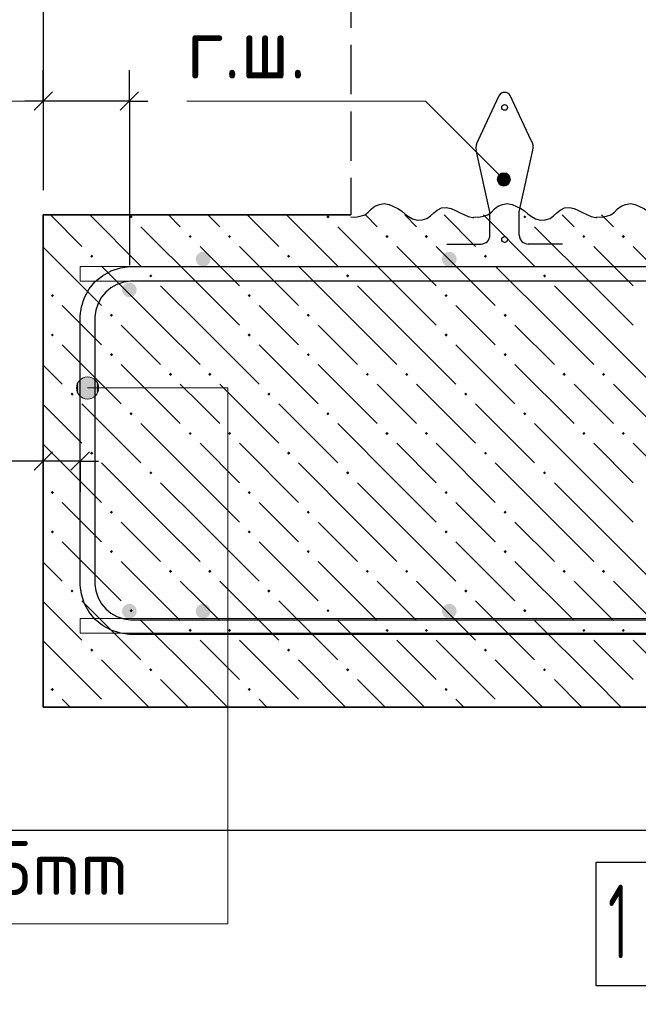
# Model space of a CAD drawing. Header units: millimetres. Extents: x 0 to 42000, y 0 to 29700.
# Tile 9 of 18: x 7200 to 9715, y 21838 to 25838. Entities that reach past the tile are written whole.
import ezdxf

# ---------------------------------------------------------------- set-up
doc = ezdxf.new("R2010")
doc.units = ezdxf.units.MM
doc.linetypes.add('______2', pattern=[270, 200, -70])
for name, color, linetype, lineweight in [('Standard', 7, 'Continuous', 25), ('ЖБ Плита Фундамента верхний уровень', 7, 'Continuous', 35), ('ЖБ Стена верхний уровень', 7, 'Continuous', 35), ('Обрамление П-обр. равн.', 52, 'Continuous', 25), ('Позиционная метка номер позиции', 7, 'Continuous', 13), ('Примечания_1', 7, 'Continuous', 13), ('Фоновоя арматура Х1', 52, 'Continuous', 25)]:
    doc.layers.add(name, color=color, linetype=linetype, lineweight=lineweight)
doc.layers.add('Размерная выноска', color=7, linetype='Continuous')
doc.styles.add('ISOCPEUR', font='txt')

msp = doc.modelspace()

# ---------------------------------------------------------------- hatches: boundary and pattern name
at = {"layer": 'Standard', "linetype": 'Continuous', "lineweight": 13, "transparency": 33554687}
for points in [[(9142.1, 25195.9), (9161.2, 25215), (9148.9, 25208.1)], [(9161.2, 25215), (9142.1, 25195.9), (9142.1, 25182.1)], [(9161.2, 25215), (9142.1, 25182.1), (9174.9, 25215)], [(9174.9, 25215), (9142.1, 25182.1), (9148.9, 25169.9)], [(9174.9, 25215), (9148.9, 25169.9), (9187.1, 25208.1)], [(9187.1, 25208.1), (9148.9, 25169.9), (9161.2, 25163.1)], [(9187.1, 25208.1), (9161.2, 25163.1), (9194, 25195.9)], [(9194, 25195.9), (9161.2, 25163.1), (9174.9, 25163.1)], [(9194, 25195.9), (9174.9, 25163.1), (9194, 25182.1)], [(9194, 25182.1), (9174.9, 25163.1), (9187.1, 25169.9)]]:
    msp.add_hatch(color=7, dxfattribs=at).paths.add_polyline_path(points)
at = {"layer": 'ЖБ Плита Фундамента верхний уровень', "linetype": 'Continuous', "lineweight": 18, "transparency": 33554687}
for points in [[(7646.8, 25036.9), (7653.3, 25043.4), (7659.8, 25036.9), (7653.3, 25030.4)], [(8446.8, 25036.9), (8453.3, 25043.4), (8459.8, 25036.9), (8453.3, 25030.4)], [(9246.8, 25036.9), (9253.3, 25043.4), (9259.8, 25036.9), (9253.3, 25030.4)], [(7886.8, 24956.9), (7893.3, 24963.4), (7899.8, 24956.9), (7893.3, 24950.4)], [(8046.8, 24956.9), (8053.3, 24963.4), (8059.8, 24956.9), (8053.3, 24950.4)], [(8686.8, 24956.9), (8693.3, 24963.4), (8699.8, 24956.9), (8693.3, 24950.4)], [(8846.8, 24956.9), (8853.3, 24963.4), (8859.8, 24956.9), (8853.3, 24950.4)], [(9486.8, 24956.9), (9493.3, 24963.4), (9499.8, 24956.9), (9493.3, 24950.4)], [(9646.8, 24956.9), (9653.3, 24963.4), (9659.8, 24956.9), (9653.3, 24950.4)], [(7486.8, 24876.9), (7493.3, 24883.4), (7499.8, 24876.9), (7493.3, 24870.4)], [(8286.8, 24876.9), (8293.3, 24883.4), (8299.8, 24876.9), (8293.3, 24870.4)], [(9086.8, 24876.9), (9093.3, 24883.4), (9099.8, 24876.9), (9093.3, 24870.4)], [(7726.8, 24796.9), (7733.3, 24803.4), (7739.8, 24796.9), (7733.3, 24790.4)], [(8526.8, 24796.9), (8533.3, 24803.4), (8539.8, 24796.9), (8533.3, 24790.4)], [(9326.8, 24796.9), (9333.3, 24803.4), (9339.8, 24796.9), (9333.3, 24790.4)], [(7326.8, 24716.9), (7333.3, 24723.4), (7339.8, 24716.9), (7333.3, 24710.4)], [(8126.8, 24716.9), (8133.3, 24723.4), (8139.8, 24716.9), (8133.3, 24710.4)], [(8926.8, 24716.9), (8933.3, 24723.4), (8939.8, 24716.9), (8933.3, 24710.4)], [(7566.8, 24636.9), (7573.3, 24643.4), (7579.8, 24636.9), (7573.3, 24630.4)], [(8366.8, 24636.9), (8373.3, 24643.4), (8379.8, 24636.9), (8373.3, 24630.4)], [(9166.8, 24636.9), (9173.3, 24643.4), (9179.8, 24636.9), (9173.3, 24630.4)], [(7326.8, 24556.9), (7333.3, 24563.4), (7339.8, 24556.9), (7333.3, 24550.4)], [(8126.8, 24556.9), (8133.3, 24563.4), (8139.8, 24556.9), (8133.3, 24550.4)], [(8926.8, 24556.9), (8933.3, 24563.4), (8939.8, 24556.9), (8933.3, 24550.4)], [(7566.8, 24476.9), (7573.3, 24483.4), (7579.8, 24476.9), (7573.3, 24470.4)], [(8366.8, 24476.9), (8373.3, 24483.4), (8379.8, 24476.9), (8373.3, 24470.4)], [(9166.8, 24476.9), (9173.3, 24483.4), (9179.8, 24476.9), (9173.3, 24470.4)], [(7806.8, 24396.9), (7813.3, 24403.4), (7819.8, 24396.9), (7813.3, 24390.4)], [(7966.8, 24396.9), (7973.3, 24403.4), (7979.8, 24396.9), (7973.3, 24390.4)], [(8606.8, 24396.9), (8613.3, 24403.4), (8619.8, 24396.9), (8613.3, 24390.4)], [(8766.8, 24396.9), (8773.3, 24403.4), (8779.8, 24396.9), (8773.3, 24390.4)], [(9406.8, 24396.9), (9413.3, 24403.4), (9419.8, 24396.9), (9413.3, 24390.4)], [(9566.8, 24396.9), (9573.3, 24403.4), (9579.8, 24396.9), (9573.3, 24390.4)], [(7406.8, 24316.9), (7413.3, 24323.4), (7419.8, 24316.9), (7413.3, 24310.4)], [(8206.8, 24316.9), (8213.3, 24323.4), (8219.8, 24316.9), (8213.3, 24310.4)], [(9006.8, 24316.9), (9013.3, 24323.4), (9019.8, 24316.9), (9013.3, 24310.4)], [(7646.8, 24236.9), (7653.3, 24243.4), (7659.8, 24236.9), (7653.3, 24230.4)], [(8446.8, 24236.9), (8453.3, 24243.4), (8459.8, 24236.9), (8453.3, 24230.4)], [(9246.8, 24236.9), (9253.3, 24243.4), (9259.8, 24236.9), (9253.3, 24230.4)], [(7886.8, 24156.9), (7893.3, 24163.4), (7899.8, 24156.9), (7893.3, 24150.4)], [(8046.8, 24156.9), (8053.3, 24163.4), (8059.8, 24156.9), (8053.3, 24150.4)], [(8686.8, 24156.9), (8693.3, 24163.4), (8699.8, 24156.9), (8693.3, 24150.4)], [(8846.8, 24156.9), (8853.3, 24163.4), (8859.8, 24156.9), (8853.3, 24150.4)], [(9486.8, 24156.9), (9493.3, 24163.4), (9499.8, 24156.9), (9493.3, 24150.4)], [(9646.8, 24156.9), (9653.3, 24163.4), (9659.8, 24156.9), (9653.3, 24150.4)], [(7486.8, 24076.9), (7493.3, 24083.4), (7499.8, 24076.9), (7493.3, 24070.4)], [(8286.8, 24076.9), (8293.3, 24083.4), (8299.8, 24076.9), (8293.3, 24070.4)], [(9086.8, 24076.9), (9093.3, 24083.4), (9099.8, 24076.9), (9093.3, 24070.4)], [(7726.8, 23996.9), (7733.3, 24003.4), (7739.8, 23996.9), (7733.3, 23990.4)], [(8526.8, 23996.9), (8533.3, 24003.4), (8539.8, 23996.9), (8533.3, 23990.4)], [(9326.8, 23996.9), (9333.3, 24003.4), (9339.8, 23996.9), (9333.3, 23990.4)], [(7326.8, 23916.9), (7333.3, 23923.4), (7339.8, 23916.9), (7333.3, 23910.4)], [(8126.8, 23916.9), (8133.3, 23923.4), (8139.8, 23916.9), (8133.3, 23910.4)], [(8926.8, 23916.9), (8933.3, 23923.4), (8939.8, 23916.9), (8933.3, 23910.4)], [(7566.8, 23836.9), (7573.3, 23843.4), (7579.8, 23836.9), (7573.3, 23830.4)], [(8366.8, 23836.9), (8373.3, 23843.4), (8379.8, 23836.9), (8373.3, 23830.4)], [(9166.8, 23836.9), (9173.3, 23843.4), (9179.8, 23836.9), (9173.3, 23830.4)], [(7326.8, 23756.9), (7333.3, 23763.4), (7339.8, 23756.9), (7333.3, 23750.4)], [(8126.8, 23756.9), (8133.3, 23763.4), (8139.8, 23756.9), (8133.3, 23750.4)], [(8926.8, 23756.9), (8933.3, 23763.4), (8939.8, 23756.9), (8933.3, 23750.4)], [(7566.8, 23676.9), (7573.3, 23683.4), (7579.8, 23676.9), (7573.3, 23670.4)], [(8366.8, 23676.9), (8373.3, 23683.4), (8379.8, 23676.9), (8373.3, 23670.4)], [(9166.8, 23676.9), (9173.3, 23683.4), (9179.8, 23676.9), (9173.3, 23670.4)], [(7806.8, 23596.9), (7813.3, 23603.4), (7819.8, 23596.9), (7813.3, 23590.4)], [(7966.8, 23596.9), (7973.3, 23603.4), (7979.8, 23596.9), (7973.3, 23590.4)], [(8606.8, 23596.9), (8613.3, 23603.4), (8619.8, 23596.9), (8613.3, 23590.4)], [(8766.8, 23596.9), (8773.3, 23603.4), (8779.8, 23596.9), (8773.3, 23590.4)], [(9406.8, 23596.9), (9413.3, 23603.4), (9419.8, 23596.9), (9413.3, 23590.4)], [(9566.8, 23596.9), (9573.3, 23603.4), (9579.8, 23596.9), (9573.3, 23590.4)], [(7406.8, 23516.9), (7413.3, 23523.4), (7419.8, 23516.9), (7413.3, 23510.4)], [(8206.8, 23516.9), (8213.3, 23523.4), (8219.8, 23516.9), (8213.3, 23510.4)], [(9006.8, 23516.9), (9013.3, 23523.4), (9019.8, 23516.9), (9013.3, 23510.4)], [(7646.8, 23436.9), (7653.3, 23443.4), (7659.8, 23436.9), (7653.3, 23430.4)], [(8446.8, 23436.9), (8453.3, 23443.4), (8459.8, 23436.9), (8453.3, 23430.4)], [(9246.8, 23436.9), (9253.3, 23443.4), (9259.8, 23436.9), (9253.3, 23430.4)], [(7886.8, 23356.9), (7893.3, 23363.4), (7899.8, 23356.9), (7893.3, 23350.4)], [(8046.8, 23356.9), (8053.3, 23363.4), (8059.8, 23356.9), (8053.3, 23350.4)], [(8686.8, 23356.9), (8693.3, 23363.4), (8699.8, 23356.9), (8693.3, 23350.4)], [(8846.8, 23356.9), (8853.3, 23363.4), (8859.8, 23356.9), (8853.3, 23350.4)], [(9486.8, 23356.9), (9493.3, 23363.4), (9499.8, 23356.9), (9493.3, 23350.4)], [(9646.8, 23356.9), (9653.3, 23363.4), (9659.8, 23356.9), (9653.3, 23350.4)], [(7486.8, 23276.9), (7493.3, 23283.4), (7499.8, 23276.9), (7493.3, 23270.4)], [(8286.8, 23276.9), (8293.3, 23283.4), (8299.8, 23276.9), (8293.3, 23270.4)], [(9086.8, 23276.9), (9093.3, 23283.4), (9099.8, 23276.9), (9093.3, 23270.4)], [(7726.8, 23196.9), (7733.3, 23203.4), (7739.8, 23196.9), (7733.3, 23190.4)], [(8526.8, 23196.9), (8533.3, 23203.4), (8539.8, 23196.9), (8533.3, 23190.4)], [(9326.8, 23196.9), (9333.3, 23203.4), (9339.8, 23196.9), (9333.3, 23190.4)], [(7326.8, 23116.9), (7333.3, 23123.4), (7339.8, 23116.9), (7333.3, 23110.4)], [(8126.8, 23116.9), (8133.3, 23123.4), (8139.8, 23116.9), (8133.3, 23110.4)], [(8926.8, 23116.9), (8933.3, 23123.4), (8939.8, 23116.9), (8933.3, 23110.4)]]:
    msp.add_hatch(color=7, dxfattribs=at).paths.add_polyline_path(points, flags=16)
at = {"layer": 'Позиционная метка номер позиции', "linetype": 'Continuous', "lineweight": 13, "transparency": 33554687}
for points in [[(7437.5, 24319.2), (7437.5, 24364.2), (7431.2, 24341.7)], [(7437.5, 24364.2), (7453.7, 24303), (7453.7, 24380.4)], [(7437.5, 24364.2), (7437.5, 24319.2), (7453.7, 24303)], [(7453.7, 24380.4), (7476.2, 24296.7), (7476.2, 24386.7)], [(7453.7, 24380.4), (7453.7, 24303), (7476.2, 24296.7)], [(7476.2, 24386.7), (7476.2, 24296.7), (7498.7, 24303)], [(7476.2, 24386.7), (7498.7, 24303), (7498.7, 24380.4)], [(7498.7, 24380.4), (7498.7, 24303), (7514.9, 24319.2)], [(7498.7, 24380.4), (7514.9, 24319.2), (7514.9, 24364.2)], [(7514.9, 24364.2), (7514.9, 24319.2), (7521.2, 24341.7)]]:
    msp.add_hatch(color=7, dxfattribs=at).paths.add_polyline_path(points)
at = {"layer": 'Фоновоя арматура Х1', "linetype": 'Continuous', "lineweight": 18, "transparency": 33554687}
for points in [[(7976.2, 24865), (7973.9, 24876.5), (7967.4, 24886.2), (7957.7, 24892.7), (7946.2, 24895), (7934.7, 24892.7), (7925, 24886.2), (7918.5, 24876.5), (7916.2, 24865), (7918.5, 24853.5), (7925, 24843.8), (7934.7, 24837.3), (7946.2, 24835), (7957.7, 24837.3), (7967.4, 24843.8), (7973.9, 24853.5)], [(7976.2, 24865), (7973.9, 24876.5), (7967.4, 24886.2), (7957.7, 24892.7), (7946.2, 24895), (7934.7, 24892.7), (7925, 24886.2), (7918.5, 24876.5), (7916.2, 24865), (7918.5, 24853.5), (7925, 24843.8), (7934.7, 24837.3), (7946.2, 24835), (7957.7, 24837.3), (7967.4, 24843.8), (7973.9, 24853.5)], [(8976.2, 24865), (8973.9, 24876.5), (8967.4, 24886.2), (8957.7, 24892.7), (8946.2, 24895), (8934.7, 24892.7), (8925, 24886.2), (8918.5, 24876.5), (8916.2, 24865), (8918.5, 24853.5), (8925, 24843.8), (8934.7, 24837.3), (8946.2, 24835), (8957.7, 24837.3), (8967.4, 24843.8), (8973.9, 24853.5)], [(8976.2, 24865), (8973.9, 24876.5), (8967.4, 24886.2), (8957.7, 24892.7), (8946.2, 24895), (8934.7, 24892.7), (8925, 24886.2), (8918.5, 24876.5), (8916.2, 24865), (8918.5, 24853.5), (8925, 24843.8), (8934.7, 24837.3), (8946.2, 24835), (8957.7, 24837.3), (8967.4, 24843.8), (8973.9, 24853.5)], [(7676.2, 24740), (7673.9, 24751.5), (7667.4, 24761.2), (7657.7, 24767.7), (7646.2, 24770), (7634.7, 24767.7), (7625, 24761.2), (7618.5, 24751.5), (7616.2, 24740), (7618.5, 24728.5), (7625, 24718.8), (7634.7, 24712.3), (7646.2, 24710), (7657.7, 24712.3), (7667.4, 24718.8), (7673.9, 24728.5)], [(7676.2, 24740), (7673.9, 24751.5), (7667.4, 24761.2), (7657.7, 24767.7), (7646.2, 24770), (7634.7, 24767.7), (7625, 24761.2), (7618.5, 24751.5), (7616.2, 24740), (7618.5, 24728.5), (7625, 24718.8), (7634.7, 24712.3), (7646.2, 24710), (7657.7, 24712.3), (7667.4, 24718.8), (7673.9, 24728.5)], [(7676.2, 23435), (7673.9, 23446.5), (7667.4, 23456.2), (7657.7, 23462.7), (7646.2, 23465), (7634.7, 23462.7), (7625, 23456.2), (7618.5, 23446.5), (7616.2, 23435), (7618.5, 23423.5), (7625, 23413.8), (7634.7, 23407.3), (7646.2, 23405), (7657.7, 23407.3), (7667.4, 23413.8), (7673.9, 23423.5)], [(7676.2, 23435), (7673.9, 23446.5), (7667.4, 23456.2), (7657.7, 23462.7), (7646.2, 23465), (7634.7, 23462.7), (7625, 23456.2), (7618.5, 23446.5), (7616.2, 23435), (7618.5, 23423.5), (7625, 23413.8), (7634.7, 23407.3), (7646.2, 23405), (7657.7, 23407.3), (7667.4, 23413.8), (7673.9, 23423.5)], [(7976.2, 23435), (7973.9, 23446.5), (7967.4, 23456.2), (7957.7, 23462.7), (7946.2, 23465), (7934.7, 23462.7), (7925, 23456.2), (7918.5, 23446.5), (7916.2, 23435), (7918.5, 23423.5), (7925, 23413.8), (7934.7, 23407.3), (7946.2, 23405), (7957.7, 23407.3), (7967.4, 23413.8), (7973.9, 23423.5)], [(7976.2, 23435), (7973.9, 23446.5), (7967.4, 23456.2), (7957.7, 23462.7), (7946.2, 23465), (7934.7, 23462.7), (7925, 23456.2), (7918.5, 23446.5), (7916.2, 23435), (7918.5, 23423.5), (7925, 23413.8), (7934.7, 23407.3), (7946.2, 23405), (7957.7, 23407.3), (7967.4, 23413.8), (7973.9, 23423.5)], [(8976.2, 23435), (8973.9, 23446.5), (8967.4, 23456.2), (8957.7, 23462.7), (8946.2, 23465), (8934.7, 23462.7), (8925, 23456.2), (8918.5, 23446.5), (8916.2, 23435), (8918.5, 23423.5), (8925, 23413.8), (8934.7, 23407.3), (8946.2, 23405), (8957.7, 23407.3), (8967.4, 23413.8), (8973.9, 23423.5)], [(8976.2, 23435), (8973.9, 23446.5), (8967.4, 23456.2), (8957.7, 23462.7), (8946.2, 23465), (8934.7, 23462.7), (8925, 23456.2), (8918.5, 23446.5), (8916.2, 23435), (8918.5, 23423.5), (8925, 23413.8), (8934.7, 23407.3), (8946.2, 23405), (8957.7, 23407.3), (8967.4, 23413.8), (8973.9, 23423.5)]]:
    msp.add_hatch(color=7, dxfattribs=at).paths.add_polyline_path(points)

# ---------------------------------------------------------------- linework, layer by layer
at = {"layer": 'Standard', "color": 251, "linetype": 'Continuous', "lineweight": -3, "true_color": 0x656565, "transparency": 33554687}
for p, q in [((7296.2, 27218.6), (7296.2, 25145)), ((7296.2, 25507.2), (7296.2, 25632.2)), ((7646.2, 25507.2), (7646.2, 25632.2)), ((7296.2, 25507.2), (7221.2, 25507.2)), ((7296.2, 25507.2), (7296.2, 25382.2)), ((7296.2, 25507.2), (7296.2, 25145)), ((7646.2, 25507.2), (7296.2, 25507.2)), ((7646.2, 25507.2), (7646.2, 25382.2)), ((7646.2, 25507.2), (7646.2, 24840)), ((7646.2, 25507.2), (7721.2, 25507.2)), ((7296.2, 24045), (7296.2, 24170)), ((7446.2, 24045), (7446.2, 24170)), ((7296.2, 24045), (7296.2, 23920)), ((7446.2, 24045), (7446.2, 23920))]:
    msp.add_line(p, q, dxfattribs=at)
at = {"layer": 'Standard', "color": 251, "linetype": 'Continuous', "lineweight": 25, "true_color": 0x656565, "transparency": 33554687}
for p, q in [((7333.7, 25544.7), (7258.7, 25469.7)), ((7683.7, 25544.7), (7608.7, 25469.7))]:
    msp.add_line(p, q, dxfattribs=at)
at = {"layer": 'Standard', "color": 7, "linetype": 'Continuous', "lineweight": 13, "transparency": 33554687}
for p, q in [((9148.9, 25208.1), (9148.9, 25208.1)), ((9187.1, 25208.1), (9187.1, 25208.1)), ((9148.9, 25169.9), (9148.9, 25169.9)), ((9187.1, 25169.9), (9187.1, 25169.9))]:
    msp.add_line(p, q, dxfattribs=at)
at = {"layer": 'Standard', "color": 7, "linetype": 'Continuous', "lineweight": 25, "transparency": 33554687}
for p, q in [((7333.7, 24082.5), (7258.7, 24007.5)), ((7483.7, 24082.5), (7408.7, 24007.5))]:
    msp.add_line(p, q, dxfattribs=at)
at = {"layer": 'Standard', "color": 7, "linetype": 'Continuous', "lineweight": -3, "transparency": 33554687}
for p, q in [((7296.2, 24045), (7221.2, 24045)), ((7446.2, 24045), (7296.2, 24045)), ((7446.2, 24045), (7521.2, 24045))]:
    msp.add_line(p, q, dxfattribs=at)
at = {"layer": 'Standard', "color": 254, "linetype": 'Continuous', "lineweight": 25, "true_color": 0xc4c4ff, "transparency": 33554687}
msp.add_lwpolyline([(3907.5, 22545), (15594.3, 22545), (15594.3, 27045), (3907.5, 27045), (3907.5, 22545)], dxfattribs=at)
at = {"layer": 'Standard', "color": 7, "linetype": 'Continuous', "lineweight": 13, "transparency": 33554687}
msp.add_lwpolyline([(7879.8, 25507.2), (8849.8, 25507.2), (9168, 25189)], dxfattribs=at)
msp.add_circle((9168, 25189), 27, dxfattribs=at)
at = {"layer": 'ЖБ Плита Фундамента верхний уровень', "color": 7, "linetype": 'Continuous', "lineweight": 35, "transparency": 33554687}
for p, q in [((7296.2, 25045), (7296.2, 23045)), ((8546.2, 25045), (7296.2, 25045)), ((7296.2, 23045), (15094.3, 23045))]:
    msp.add_line(p, q, dxfattribs=at)
at = {"layer": 'ЖБ Плита Фундамента верхний уровень', "color": 254, "linetype": 'Continuous', "lineweight": 18, "transparency": 33554687}
for p, q in [((7325.2, 25045), (7453.3, 24916.9)), ((7485.2, 25045), (7693.3, 24836.9)), ((7805.2, 25045), (7853.3, 24996.9)), ((8013.3, 24996.9), (7965.2, 25045)), ((8125.2, 25045), (8253.3, 24916.9)), ((8285.2, 25045), (8493.3, 24836.9)), ((8605.2, 25045), (8653.3, 24996.9)), ((8813.3, 24996.9), (8765.2, 25045)), ((8925.2, 25045), (9053.3, 24916.9)), ((9085.2, 25045), (9293.3, 24836.9)), ((9405.2, 25045), (9453.3, 24996.9)), ((9613.3, 24996.9), (9565.2, 25045)), ((7933.3, 24756.9), (7693.3, 24996.9)), ((8733.3, 24756.9), (8493.3, 24996.9)), ((9533.3, 24756.9), (9293.3, 24996.9)), ((7296.2, 24914), (7533.3, 24676.9)), ((7933.3, 24916.9), (8093.3, 24756.9)), ((8093.3, 24916.9), (8333.3, 24676.9)), ((8733.3, 24916.9), (8893.3, 24756.9)), ((8893.3, 24916.9), (9133.3, 24676.9)), ((9533.3, 24916.9), (9693.3, 24756.9)), ((9693.3, 24916.9), (9933.3, 24676.9)), ((7773.3, 24596.9), (7533.3, 24836.9)), ((8573.3, 24596.9), (8333.3, 24836.9)), ((9373.3, 24596.9), (9133.3, 24836.9)), ((7773.3, 24756.9), (7933.3, 24596.9)), ((7933.3, 24756.9), (8093.3, 24596.9)), ((8573.3, 24756.9), (8733.3, 24596.9)), ((8733.3, 24756.9), (8893.3, 24596.9)), ((9373.3, 24756.9), (9533.3, 24596.9)), ((9533.3, 24756.9), (9693.3, 24596.9)), ((7453.3, 24596.9), (7373.3, 24676.9)), ((8253.3, 24596.9), (8173.3, 24676.9)), ((9053.3, 24596.9), (8973.3, 24676.9)), ((7533.3, 24516.9), (7453.3, 24596.9)), ((7613.3, 24596.9), (7773.3, 24436.9)), ((7773.3, 24596.9), (7933.3, 24436.9)), ((7933.3, 24596.9), (8173.3, 24356.9)), ((8333.3, 24516.9), (8253.3, 24596.9)), ((8413.3, 24596.9), (8573.3, 24436.9)), ((8573.3, 24596.9), (8733.3, 24436.9)), ((8733.3, 24596.9), (8973.3, 24356.9)), ((9133.3, 24516.9), (9053.3, 24596.9)), ((9213.3, 24596.9), (9373.3, 24436.9)), ((9373.3, 24596.9), (9533.3, 24436.9)), ((9533.3, 24596.9), (9773.3, 24356.9)), ((7373.3, 24516.9), (7613.3, 24276.9)), ((8173.3, 24516.9), (8413.3, 24276.9)), ((8973.3, 24516.9), (9213.3, 24276.9)), ((7296.2, 24434), (7373.3, 24356.9)), ((7613.3, 24436.9), (7853.3, 24196.9)), ((8413.3, 24436.9), (8653.3, 24196.9)), ((9213.3, 24436.9), (9453.3, 24196.9)), ((7933.3, 24276.9), (7853.3, 24356.9)), ((8013.3, 24356.9), (8253.3, 24116.9)), ((8733.3, 24276.9), (8653.3, 24356.9)), ((8813.3, 24356.9), (9053.3, 24116.9)), ((9533.3, 24276.9), (9453.3, 24356.9)), ((9613.3, 24356.9), (9853.3, 24116.9)), ((7296.2, 24274), (7453.3, 24116.9)), ((7453.3, 24276.9), (7693.3, 24036.9)), ((8013.3, 24196.9), (7933.3, 24276.9)), ((8253.3, 24276.9), (8493.3, 24036.9)), ((8813.3, 24196.9), (8733.3, 24276.9)), ((9053.3, 24276.9), (9293.3, 24036.9)), ((9613.3, 24196.9), (9533.3, 24276.9)), ((7933.3, 23956.9), (7693.3, 24196.9)), ((8733.3, 23956.9), (8493.3, 24196.9)), ((9533.3, 23956.9), (9293.3, 24196.9)), ((7296.2, 24114), (7533.3, 23876.9)), ((7933.3, 24116.9), (8093.3, 23956.9)), ((8093.3, 24116.9), (8333.3, 23876.9)), ((8733.3, 24116.9), (8893.3, 23956.9)), ((8893.3, 24116.9), (9133.3, 23876.9)), ((9533.3, 24116.9), (9693.3, 23956.9)), ((9693.3, 24116.9), (9933.3, 23876.9)), ((7773.3, 23796.9), (7533.3, 24036.9)), ((8573.3, 23796.9), (8333.3, 24036.9)), ((9373.3, 23796.9), (9133.3, 24036.9)), ((7773.3, 23956.9), (7933.3, 23796.9)), ((7933.3, 23956.9), (8093.3, 23796.9)), ((8573.3, 23956.9), (8733.3, 23796.9)), ((8733.3, 23956.9), (8893.3, 23796.9)), ((9373.3, 23956.9), (9533.3, 23796.9)), ((9533.3, 23956.9), (9693.3, 23796.9)), ((7453.3, 23796.9), (7373.3, 23876.9)), ((8253.3, 23796.9), (8173.3, 23876.9)), ((9053.3, 23796.9), (8973.3, 23876.9)), ((7533.3, 23716.9), (7453.3, 23796.9)), ((7613.3, 23796.9), (7773.3, 23636.9)), ((7773.3, 23796.9), (7933.3, 23636.9)), ((7933.3, 23796.9), (8173.3, 23556.9)), ((8333.3, 23716.9), (8253.3, 23796.9)), ((8413.3, 23796.9), (8573.3, 23636.9)), ((8573.3, 23796.9), (8733.3, 23636.9)), ((8733.3, 23796.9), (8973.3, 23556.9)), ((9133.3, 23716.9), (9053.3, 23796.9)), ((9213.3, 23796.9), (9373.3, 23636.9)), ((9373.3, 23796.9), (9533.3, 23636.9)), ((9533.3, 23796.9), (9773.3, 23556.9)), ((7373.3, 23716.9), (7613.3, 23476.9)), ((8173.3, 23716.9), (8413.3, 23476.9)), ((8973.3, 23716.9), (9213.3, 23476.9)), ((7296.2, 23634), (7373.3, 23556.9)), ((7613.3, 23636.9), (7853.3, 23396.9)), ((8413.3, 23636.9), (8653.3, 23396.9)), ((9213.3, 23636.9), (9453.3, 23396.9)), ((7933.3, 23476.9), (7853.3, 23556.9)), ((8013.3, 23556.9), (8253.3, 23316.9)), ((8733.3, 23476.9), (8653.3, 23556.9)), ((8813.3, 23556.9), (9053.3, 23316.9)), ((9533.3, 23476.9), (9453.3, 23556.9)), ((9613.3, 23556.9), (9853.3, 23316.9)), ((7296.2, 23474), (7453.3, 23316.9)), ((7453.3, 23476.9), (7693.3, 23236.9)), ((8013.3, 23396.9), (7933.3, 23476.9)), ((8253.3, 23476.9), (8493.3, 23236.9)), ((8813.3, 23396.9), (8733.3, 23476.9)), ((9053.3, 23476.9), (9293.3, 23236.9)), ((9613.3, 23396.9), (9533.3, 23476.9)), ((7933.3, 23156.9), (7693.3, 23396.9)), ((8733.3, 23156.9), (8493.3, 23396.9)), ((9533.3, 23156.9), (9293.3, 23396.9)), ((7296.2, 23314), (7533.3, 23076.9)), ((7933.3, 23316.9), (8093.3, 23156.9)), ((8093.3, 23316.9), (8333.3, 23076.9)), ((8733.3, 23316.9), (8893.3, 23156.9)), ((8893.3, 23316.9), (9133.3, 23076.9)), ((9533.3, 23316.9), (9693.3, 23156.9)), ((9693.3, 23316.9), (9933.3, 23076.9)), ((7725.2, 23045), (7533.3, 23236.9)), ((8525.2, 23045), (8333.3, 23236.9)), ((9325.2, 23045), (9133.3, 23236.9)), ((7773.3, 23156.9), (7885.2, 23045)), ((7933.3, 23156.9), (8045.2, 23045)), ((8573.3, 23156.9), (8685.2, 23045)), ((8733.3, 23156.9), (8845.2, 23045)), ((9373.3, 23156.9), (9485.2, 23045)), ((9533.3, 23156.9), (9645.2, 23045)), ((7405.2, 23045), (7373.3, 23076.9)), ((8205.2, 23045), (8173.3, 23076.9)), ((9005.2, 23045), (8973.3, 23076.9))]:
    msp.add_line(p, q, dxfattribs=at)
at = {"layer": 'ЖБ Стена верхний уровень', "color": 253, "linetype": '______2', "lineweight": 25, "true_color": 0xa0a0a0, "transparency": 33554687}
msp.add_line((8546.2, 26545), (8546.2, 25045), dxfattribs=at)
at = {"layer": 'Обрамление П-обр. равн.', "color": 38, "linetype": 'Continuous', "lineweight": 25, "true_color": 0x5f1e0f, "transparency": 33554687}
for points in [[(10506.2, 23340), (7646.3, 23340), (7609.7, 23345.1), (7571.6, 23357.7), (7536.5, 23377.3), (7507.6, 23401.4), (7483.5, 23430.3), (7463.9, 23465.4), (7451.3, 23503.5), (7446.2, 23540.1), (7446.2, 24634.9), (7451.3, 24671.5), (7463.9, 24709.6), (7483.5, 24744.7), (7507.6, 24773.6), (7536.5, 24797.7), (7571.6, 24817.3), (7609.7, 24829.9), (7646.3, 24835), (10506.2, 24835)], [(10506.2, 23340), (7646.3, 23340), (7609.7, 23345.1), (7571.6, 23357.7), (7536.5, 23377.3), (7507.6, 23401.4), (7483.5, 23430.3), (7463.9, 23465.4), (7451.3, 23503.5), (7446.2, 23540.1), (7446.2, 24634.9), (7451.3, 24671.5), (7463.9, 24709.6), (7483.5, 24744.7), (7507.6, 24773.6), (7536.5, 24797.7), (7571.6, 24817.3), (7609.7, 24829.9), (7646.3, 24835), (10506.2, 24835)], [(10506.2, 23340), (7646.3, 23340), (7609.7, 23345.1), (7571.6, 23357.7), (7536.5, 23377.3), (7507.6, 23401.4), (7483.5, 23430.3), (7463.9, 23465.4), (7451.3, 23503.5), (7446.2, 23540.1), (7446.2, 24634.9), (7451.3, 24671.5), (7463.9, 24709.6), (7483.5, 24744.7), (7507.6, 24773.6), (7536.5, 24797.7), (7571.6, 24817.3), (7609.7, 24829.9), (7646.3, 24835), (10506.2, 24835)], [(10506.2, 23340), (7646.3, 23340), (7609.7, 23345.1), (7571.6, 23357.7), (7536.5, 23377.3), (7507.6, 23401.4), (7483.5, 23430.3), (7463.9, 23465.4), (7451.3, 23503.5), (7446.2, 23540.1), (7446.2, 24634.9), (7451.3, 24671.5), (7463.9, 24709.6), (7483.5, 24744.7), (7507.6, 24773.6), (7536.5, 24797.7), (7571.6, 24817.3), (7609.7, 24829.9), (7646.3, 24835), (10506.2, 24835)], [(10506.2, 23340), (7646.3, 23340), (7609.7, 23345.1), (7571.6, 23357.7), (7536.5, 23377.3), (7507.6, 23401.4), (7483.5, 23430.3), (7463.9, 23465.4), (7451.3, 23503.5), (7446.2, 23540.1), (7446.2, 24634.9), (7451.3, 24671.5), (7463.9, 24709.6), (7483.5, 24744.7), (7507.6, 24773.6), (7536.5, 24797.7), (7571.6, 24817.3), (7609.7, 24829.9), (7646.3, 24835), (10506.2, 24835)], [(10506.2, 23340), (7646.3, 23340), (7609.7, 23345.1), (7571.6, 23357.7), (7536.5, 23377.3), (7507.6, 23401.4), (7483.5, 23430.3), (7463.9, 23465.4), (7451.3, 23503.5), (7446.2, 23540.1), (7446.2, 24634.9), (7451.3, 24671.5), (7463.9, 24709.6), (7483.5, 24744.7), (7507.6, 24773.6), (7536.5, 24797.7), (7571.6, 24817.3), (7609.7, 24829.9), (7646.3, 24835), (10506.2, 24835)], [(10506.2, 24775), (7650.4, 24775), (7623.3, 24771.2), (7595.9, 24762.2), (7570.7, 24748.1), (7550.2, 24731), (7533.1, 24710.5), (7519, 24685.4), (7510, 24657.9), (7506.2, 24630.8), (7506.2, 23544.2), (7510, 23517.1), (7519, 23489.7), (7533.1, 23464.5), (7550.2, 23444), (7570.7, 23426.9), (7595.9, 23412.8), (7623.3, 23403.8), (7650.4, 23400), (10506.2, 23400)], [(10506.2, 24775), (7650.4, 24775), (7623.3, 24771.2), (7595.9, 24762.2), (7570.7, 24748.1), (7550.2, 24731), (7533.1, 24710.5), (7519, 24685.4), (7510, 24657.9), (7506.2, 24630.8), (7506.2, 23544.2), (7510, 23517.1), (7519, 23489.7), (7533.1, 23464.5), (7550.2, 23444), (7570.7, 23426.9), (7595.9, 23412.8), (7623.3, 23403.8), (7650.4, 23400), (10506.2, 23400)], [(10506.2, 24775), (7650.4, 24775), (7623.3, 24771.2), (7595.9, 24762.2), (7570.7, 24748.1), (7550.2, 24731), (7533.1, 24710.5), (7519, 24685.4), (7510, 24657.9), (7506.2, 24630.8), (7506.2, 23544.2), (7510, 23517.1), (7519, 23489.7), (7533.1, 23464.5), (7550.2, 23444), (7570.7, 23426.9), (7595.9, 23412.8), (7623.3, 23403.8), (7650.4, 23400), (10506.2, 23400)], [(10506.2, 24775), (7650.4, 24775), (7623.3, 24771.2), (7595.9, 24762.2), (7570.7, 24748.1), (7550.2, 24731), (7533.1, 24710.5), (7519, 24685.4), (7510, 24657.9), (7506.2, 24630.8), (7506.2, 23544.2), (7510, 23517.1), (7519, 23489.7), (7533.1, 23464.5), (7550.2, 23444), (7570.7, 23426.9), (7595.9, 23412.8), (7623.3, 23403.8), (7650.4, 23400), (10506.2, 23400)], [(10506.2, 24775), (7650.4, 24775), (7623.3, 24771.2), (7595.9, 24762.2), (7570.7, 24748.1), (7550.2, 24731), (7533.1, 24710.5), (7519, 24685.4), (7510, 24657.9), (7506.2, 24630.8), (7506.2, 23544.2), (7510, 23517.1), (7519, 23489.7), (7533.1, 23464.5), (7550.2, 23444), (7570.7, 23426.9), (7595.9, 23412.8), (7623.3, 23403.8), (7650.4, 23400), (10506.2, 23400)], [(10506.2, 24775), (7650.4, 24775), (7623.3, 24771.2), (7595.9, 24762.2), (7570.7, 24748.1), (7550.2, 24731), (7533.1, 24710.5), (7519, 24685.4), (7510, 24657.9), (7506.2, 24630.8), (7506.2, 23544.2), (7510, 23517.1), (7519, 23489.7), (7533.1, 23464.5), (7550.2, 23444), (7570.7, 23426.9), (7595.9, 23412.8), (7623.3, 23403.8), (7650.4, 23400), (10506.2, 23400)]]:
    msp.add_lwpolyline(points, dxfattribs=at)
at = {"layer": 'Позиционная метка номер позиции', "color": 7, "linetype": 'Continuous', "lineweight": 13, "transparency": 33554687}
for p, q in [((7476.2, 24386.7), (7476.2, 24386.7)), ((7431.2, 24341.7), (7431.2, 24341.7)), ((7521.2, 24341.7), (7521.2, 24341.7)), ((7476.2, 24296.7), (7476.2, 24296.7))]:
    msp.add_line(p, q, dxfattribs=at)
msp.add_lwpolyline([(7476.2, 24341.7), (8046.7, 24341.7), (8046.7, 22164.6), (5766.7, 22164.6)], dxfattribs=at)
msp.add_circle((7476.2, 24341.7), 45, dxfattribs=at)
at = {"layer": 'Примечания_1', "color": 7, "linetype": 'Continuous', "lineweight": 25, "transparency": 33554687}
for p, q in [((9063.1, 25347.2), (9148.6, 25530.1)), ((9279.3, 25347.2), (9193.8, 25530.1)), ((9111.5, 25056.5), (9056, 25307.2)), ((9230.9, 25056.5), (9286.4, 25307.2)), ((9111.5, 24962.3), (9111.5, 25056.5)), ((9230.9, 24962.3), (9230.9, 25056.5)), ((8936.5, 24926.5), (9075.7, 24926.5)), ((9405.9, 24926.5), (9266.7, 24926.5))]:
    msp.add_line(p, q, dxfattribs=at)
at = {"layer": 'Примечания_1', "color": 251, "linetype": 'Continuous', "lineweight": 13, "true_color": 0x656565, "transparency": 33554687}
msp.add_line((7296.2, 25507.2), (6896.2, 25507.2), dxfattribs=at)
at = {"layer": 'Примечания_1', "color": 7, "linetype": 'Continuous', "lineweight": 25, "transparency": 33554687}
for points in [[(8546.2, 25036.2), (8564.7, 25036), (8584.7, 25038.9), (8602.7, 25045.5), (8617.2, 25056.4), (8629.7, 25069.4), (8644.2, 25080.3), (8662.7, 25086.9), (8682.2, 25090.7), (8701.7, 25086.4), (8719.7, 25079.3), (8737.2, 25071.3), (8752.2, 25060.6), (8766.2, 25049.1), (8780.2, 25037.7), (8797.2, 25028.7), (8816.2, 25023.9), (8836.2, 25024.6), (8855.7, 25029.9), (8870.2, 25040.6), (8883.2, 25053), (8897.2, 25064.4), (8914.2, 25073), (8934.2, 25074.9), (8953.7, 25070.1), (8971.2, 25062.5), (8988.2, 25054), (9005.7, 25045.7), (9022.7, 25037.7), (9042.2, 25033.8), (9046.2, 25033.5)], [(9046.2, 25036.2), (9064.7, 25036), (9084.7, 25038.9), (9102.7, 25045.5), (9117.2, 25056.4), (9129.7, 25069.4), (9144.2, 25080.3), (9162.7, 25086.9), (9182.2, 25090.7), (9201.7, 25086.4), (9219.7, 25079.3), (9237.2, 25071.3), (9252.2, 25060.6), (9266.2, 25049.1), (9280.2, 25037.7), (9297.2, 25028.7), (9316.2, 25023.9), (9336.2, 25024.6), (9355.7, 25029.9), (9370.2, 25040.6), (9383.2, 25053), (9397.2, 25064.4), (9414.2, 25073), (9434.2, 25074.9), (9453.7, 25070.1), (9471.2, 25062.5), (9488.2, 25054), (9505.7, 25045.7), (9522.7, 25037.7), (9542.2, 25033.8), (9546.2, 25033.5)], [(9546.2, 25036.2), (9564.7, 25036), (9584.7, 25038.9), (9602.7, 25045.5), (9617.2, 25056.4), (9629.7, 25069.4), (9644.2, 25080.3), (9662.7, 25086.9), (9682.2, 25090.7), (9701.7, 25086.4), (9719.7, 25079.3), (9737.2, 25071.3), (9752.2, 25060.6), (9766.2, 25049.1), (9780.2, 25037.7), (9796.2, 25029.2)]]:
    msp.add_lwpolyline(points, dxfattribs=at)
for centre in [(9171.2, 25481.4), (9171.2, 24945)]:
    msp.add_circle(centre, 11.8, dxfattribs=at)
for centre, radius, start, end in [((9171.2, 25515.9), 26.7, 32.274, 147.726), ((9108.4, 25318.5), 53.6, 147.726, 192.2524), ((9234, 25318.5), 53.6, 347.7476, 32.274), ((9075.7, 24962.3), 35.9, 270, 0), ((9266.7, 24962.3), 35.9, 180, 270)]:
    msp.add_arc(centre, radius, start, end, dxfattribs=at)
at = {"layer": 'Размерная выноска', "color": 7, "linetype": 'Continuous', "lineweight": -3, "transparency": 33554687}
msp.add_line((7296.2, 24045), (6896.2, 24045), dxfattribs=at)
at = {"layer": 'Фоновоя арматура Х1', "color": 251, "linetype": 'Continuous', "lineweight": 18, "true_color": 0x656565, "transparency": 33554687}
for points in [[(15124.3, 24775), (7446.2, 24775), (7446.2, 24835), (15124.3, 24835), (15124.3, 24775)], [(15124.3, 24775), (7446.2, 24775), (7446.2, 24835), (15124.3, 24835), (15124.3, 24775)], [(15124.3, 24775), (7446.2, 24775), (7446.2, 24835), (15124.3, 24835), (15124.3, 24775)], [(15124.3, 24775), (7446.2, 24775), (7446.2, 24835), (15124.3, 24835), (15124.3, 24775)], [(15124.3, 24775), (7446.2, 24775), (7446.2, 24835), (15124.3, 24835), (15124.3, 24775)], [(15124.3, 24775), (7446.2, 24775), (7446.2, 24835), (15124.3, 24835), (15124.3, 24775)], [(15124.3, 23345), (7446.2, 23345), (7446.2, 23405), (15124.3, 23405), (15124.3, 23345)], [(15124.3, 23345), (7446.2, 23345), (7446.2, 23405), (15124.3, 23405), (15124.3, 23345)], [(15124.3, 23345), (7446.2, 23345), (7446.2, 23405), (15124.3, 23405), (15124.3, 23345)], [(15124.3, 23345), (7446.2, 23345), (7446.2, 23405), (15124.3, 23405), (15124.3, 23345)], [(15124.3, 23345), (7446.2, 23345), (7446.2, 23405), (15124.3, 23405), (15124.3, 23345)], [(15124.3, 23345), (7446.2, 23345), (7446.2, 23405), (15124.3, 23405), (15124.3, 23345)]]:
    msp.add_lwpolyline(points, dxfattribs=at)
at = {"layer": 'Фоновоя арматура Х1', "color": 7, "linetype": 'Continuous', "lineweight": 25, "transparency": 33554687}
msp.add_lwpolyline([(9541.5, 21914.6), (9791.5, 21914.6), (9791.5, 22414.6), (9541.5, 22414.6), (9541.5, 21914.6)], dxfattribs=at)

# ---------------------------------------------------------------- texts
at = {"layer": 'Standard', "color": 7, "linetype": 'Continuous', "lineweight": 25, "transparency": 33554687, "insert": (7879.8, 25598.9), "char_height": 250, "width": 664.126, "attachment_point": 7, "style": 'ISOCPEUR'}
msp.add_mtext('\\W0.92;г.ш.', dxfattribs=at)
at = {"layer": 'Standard', "color": 7, "linetype": 'Continuous', "lineweight": 18, "transparency": 33554687, "insert": (6866.6, 23842.3), "char_height": 200, "width": 459.942, "attachment_point": 7, "style": 'ISOCPEUR'}
msp.add_mtext('\\W0.90;з.с.', dxfattribs=at)
at = {"layer": 'Обрамление П-обр. равн.', "color": 7, "linetype": 'Continuous', "lineweight": 13, "transparency": 33554687, "char_height": 220, "attachment_point": 7, "style": 'ISOCPEUR'}
for s, insert, width in [('\\W0.94;ø12 L=1475mm ', (5866.7, 22281.9), 2126.494), ('\\W0.95;ш.200 ', (6449.7, 21841.9), 962.136)]:
    msp.add_mtext(s, dxfattribs=dict(at, insert=insert, width=width))
at = {"layer": 'Фоновоя арматура Х1', "color": 7, "linetype": 'Continuous', "lineweight": 13, "transparency": 33554687, "insert": (9591.5, 22024.5), "char_height": 300, "width": 233.324, "attachment_point": 7, "style": 'ISOCPEUR'}
msp.add_mtext('\\W0.56;1', dxfattribs=at)

doc.saveas('drawing.dxf')
